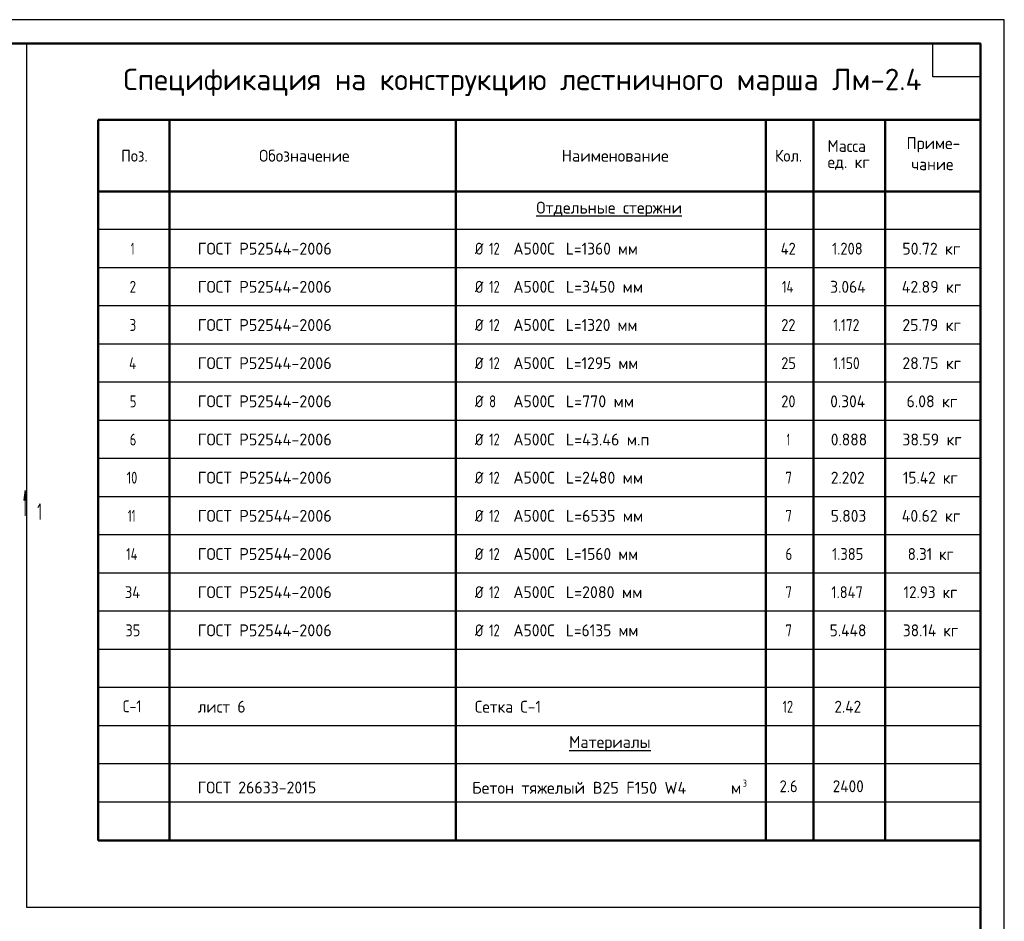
# Model space of a CAD drawing. Header units: millimetres. Extents: x 0 to 21000, y 0 to 14850.
# Tile 9 of 9: x 10678 to 21000, y 5402 to 14850. Entities that reach past the tile are written whole.
import ezdxf

# ---------------------------------------------------------------- set-up
doc = ezdxf.new("R2010")
doc.units = ezdxf.units.MM
doc.layers.add('Standard', color=7, linetype='Continuous', lineweight=25)
doc.layers.add('Общий01', color=7, linetype='Continuous', lineweight=13)
doc.styles.add('ISOCPEUR', font='txt')

msp = doc.modelspace()

# ---------------------------------------------------------------- hatches: boundary and pattern name
at = {"layer": 'Общий01', "linetype": 'Continuous', "lineweight": 13, "transparency": 33554687}
msp.add_hatch(color=7, dxfattribs=at).paths.add_polyline_path([(10721, 9815), (10736, 9920), (10751, 9815)], flags=16)

# ---------------------------------------------------------------- linework, layer by layer
at = {"layer": 'Standard', "color": 7, "linetype": 'Continuous', "lineweight": 50, "transparency": 33554687}
for p, q in [((20750, 13800), (11500, 13800)), ((11500, 13800), (11500, 13050)), ((12250, 13800), (12250, 13050)), ((15250, 13800), (15250, 13050)), ((18500, 13800), (18500, 13050)), ((19000, 13800), (19000, 13050)), ((19750, 13800), (19750, 13050)), ((20750, 13800), (20750, 13050)), ((20750, 13800), (20750, 13050)), ((20750, 13550), (20750, 11600)), ((20750, 13050), (11500, 13050)), ((11500, 13050), (11500, 6250)), ((12250, 13050), (12250, 6250)), ((15250, 13050), (15250, 6250)), ((18500, 13050), (18500, 6250)), ((19000, 13050), (19000, 6250)), ((19750, 13050), (19750, 6250)), ((20750, 13050), (20750, 6250)), ((20750, 6250), (11500, 6250))]:
    msp.add_line(p, q, dxfattribs=at)
at = {"layer": 'Standard', "color": 7, "linetype": 'Continuous', "lineweight": 35, "transparency": 33554687}
for p, q in [((20750, 13800), (20750, 10250)), ((20750, 13600), (20750, 10050))]:
    msp.add_line(p, q, dxfattribs=at)
at = {"layer": 'Standard', "color": 7, "linetype": 'Continuous', "lineweight": -3, "transparency": 33554687}
for p, q in [((20750, 12650), (11500, 12650)), ((20750, 12250), (11500, 12250)), ((20750, 11850), (11500, 11850)), ((20750, 11450), (11500, 11450)), ((20750, 11050), (11500, 11050)), ((20750, 10650), (11500, 10650)), ((20750, 10250), (11500, 10250)), ((20750, 9850), (11500, 9850)), ((20750, 9450), (11500, 9450)), ((20750, 9050), (11500, 9050)), ((20750, 8650), (11500, 8650)), ((20750, 8250), (11500, 8250)), ((20750, 7850), (11500, 7850)), ((20750, 7450), (11500, 7450)), ((20750, 7050), (11500, 7050)), ((20750, 6650), (11500, 6650))]:
    msp.add_line(p, q, dxfattribs=at)
at = {"layer": 'Standard', "color": 7, "linetype": 'Continuous', "lineweight": 25, "transparency": 33554687}
for points in [[(0, 0), (21000, 0), (21000, 14850), (0, 14850), (0, 0)], [(20750, 14600), (20750, 14250), (20250, 14250), (20250, 14600), (20750, 14600)]]:
    msp.add_lwpolyline(points, close=True, dxfattribs=at)
at = {"layer": 'Standard', "color": 7, "linetype": 'Continuous', "lineweight": 13, "transparency": 33554687}
msp.add_lwpolyline([(21000, 14850), (0, 14850), (0, 0), (21000, 0), (21000, 14850)], dxfattribs=at)
at = {"layer": 'Standard', "color": 7, "linetype": 'Continuous', "lineweight": 50, "transparency": 33554687}
msp.add_lwpolyline([(1000, 14600), (20750, 14600), (20750, 250), (1000, 250), (1000, 14600)], close=True, dxfattribs=at)
at = {"layer": 'Standard', "color": 7, "linetype": 'Continuous', "lineweight": 25, "transparency": 33554687}
msp.add_lwpolyline([(20750, 14600), (10750, 14600), (10750, 5550), (20750, 5550), (20750, 14600)], dxfattribs=at)
at = {"layer": 'Общий01', "color": 7, "linetype": 'Continuous', "lineweight": 13, "transparency": 33554687}
for p, q in [((10721, 9815), (10736, 9920)), ((10736, 9920), (10736, 9650)), ((10736, 9920), (10736, 9920)), ((10736, 9920), (10736, 9920)), ((10736, 9920), (10736, 9920)), ((10736, 9920), (10751, 9815)), ((10751, 9815), (10721, 9815)), ((10736, 9815), (10736, 9807))]:
    msp.add_line(p, q, dxfattribs=at)

# ---------------------------------------------------------------- texts
at = {"layer": 'Standard', "color": 7, "linetype": 'Continuous', "lineweight": 50, "transparency": 33554687, "insert": (11766, 14050), "char_height": 225, "width": 8511.15, "attachment_point": 7, "style": 'ISOCPEUR'}
msp.add_mtext('\\W0.99;Спецификация на конструкцию лестничного марша Лм-2.4', dxfattribs=at)
at = {"layer": 'Standard', "color": 7, "linetype": 'Continuous', "lineweight": 25, "transparency": 33554687, "attachment_point": 7, "style": 'ISOCPEUR'}
for s, insert, char_height, width in [('\\W0.95;Масса', (19147, 13464), 125, 521.72), ('\\W0.96;Приме-', (19975, 13460), 125, 609.37), ('\\W0.92;Поз.', (11742, 13362), 125, 363.74), ('\\W0.97;Обозначение', (13188, 13362), 125, 1041.42), ('\\W0.98;Наименование', (16359, 13362), 125, 1160.33), ('\\W0.93;Кол.', (18595, 13362), 125, 370.1), ('\\W0.95;ед. кг', (19147, 13276), 125, 521.46), ('\\W0.95;чание', (20025, 13273), 125, 508.84), ('\\W0.98;{\\LОтдельные стержни}', (16094, 12784), 125, 1623.17), ('\\W0.56;1', (11844, 12388), 125, 97.22), ('\\W0.98;ГОСТ Р52544-2006', (12545, 12388), 125, 1510.5), ('\\W0.83;Ø', (15450, 12388), 125, 177.08), ('\\W0.75;12', (15599, 12388), 125, 196.78), ('\\W0.95;А500С', (15853, 12388), 125, 521.46), ('\\W0.94;L=1360 мм', (16404, 12388), 125, 833.26), ('\\W0.88;42', (18656, 12388), 125, 242.49), ('\\W0.88;1.208', (19194, 12388), 125, 417.13), ('\\W0.96;50.72 кг', (19931, 12388), 125, 697.16), ('\\W0.78;2', (11831, 11988), 125, 136), ('\\W0.98;ГОСТ Р52544-2006', (12545, 11988), 125, 1510.5), ('\\W0.83;Ø', (15450, 11988), 125, 177.08), ('\\W0.75;12', (15599, 11988), 125, 196.78), ('\\W0.95;А500С', (15853, 11988), 125, 521.46), ('\\W0.97;L=3450 мм', (16404, 11988), 125, 872.63), ('\\W0.76;14', (18669, 11988), 125, 210.24), ('\\W0.94;3.064', (19175, 11988), 125, 458.48), ('\\W0.96;42.89 кг', (19925, 11988), 125, 709.73), ('\\W0.78;3', (11831, 11588), 125, 136), ('\\W0.98;ГОСТ Р52544-2006', (12545, 11588), 125, 1510.5), ('\\W0.83;Ø', (15450, 11588), 125, 177.08), ('\\W0.75;12', (15599, 11588), 125, 196.78), ('\\W0.95;А500С', (15853, 11588), 125, 521.46), ('\\W0.94;L=1320 мм', (16404, 11588), 125, 833.26), ('\\W0.87;22', (18662, 11588), 125, 229.5), ('\\W0.82;1.172', (19206, 11588), 125, 388.43), ('\\W0.96;25.79 кг', (19931, 11588), 125, 697.16), ('\\W0.80;4', (11825, 11188), 125, 149.93), ('\\W0.98;ГОСТ Р52544-2006', (12545, 11188), 125, 1510.5), ('\\W0.83;Ø', (15450, 11188), 125, 177.08), ('\\W0.75;12', (15599, 11188), 125, 196.78), ('\\W0.95;А500С', (15853, 11188), 125, 521.46), ('\\W0.94;L=1295 мм', (16404, 11188), 125, 833.26), ('\\W0.87;25', (18662, 11188), 125, 229.5), ('\\W0.82;1.150', (19206, 11188), 125, 388.43), ('\\W0.96;28.75 кг', (19931, 11188), 125, 697.16), ('\\W0.78;5', (11831, 10788), 125, 136), ('\\W0.98;ГОСТ Р52544-2006', (12545, 10788), 125, 1510.5), ('\\W0.83;Ø', (15450, 10788), 125, 177.08), ('\\W0.78;8', (15599, 10788), 125, 136), ('\\W0.95;А500С', (15853, 10788), 125, 521.46), ('\\W0.97;L=770 мм', (16404, 10788), 125, 772.42), ('\\W0.87;20', (18662, 10788), 125, 229.5), ('\\W0.94;0.304', (19175, 10788), 125, 458.48), ('\\W0.96;6.08 кг', (19975, 10788), 125, 609.37), ('\\W0.78;6', (11831, 10388), 125, 136), ('\\W0.98;ГОСТ Р52544-2006', (12545, 10388), 125, 1510.5), ('\\W0.83;Ø', (15450, 10388), 125, 177.08), ('\\W0.75;12', (15599, 10388), 125, 196.78), ('\\W0.95;А500С', (15853, 10388), 125, 521.46), ('\\W0.97;L=43.46 м.п', (16404, 10388), 125, 947.69), ('\\W0.56;1', (18719, 10388), 125, 97.23), ('\\W0.94;0.888', (19181, 10388), 125, 445.84), ('\\W0.96;38.59 кг', (19931, 10388), 125, 697.16), ('\\W0.83;Ø', (15450, 9988), 125, 177.08), ('\\W0.75;10', (11800, 9988), 125, 196.79), ('\\W0.98;ГОСТ Р52544-2006', (12545, 9988), 125, 1510.5), ('\\W0.75;12', (15599, 9988), 125, 196.78), ('\\W0.95;А500С', (15853, 9988), 125, 521.46), ('\\W0.97;L=2480 мм', (16404, 9988), 125, 872.63), ('\\W0.78;7', (18706, 9988), 125, 136), ('\\W0.94;2.202', (19181, 9988), 125, 445.84), ('\\W0.93;15.42 кг', (19937, 9988), 125, 682.49), ('\\W0.63;11', (11812, 9588), 125, 164.07), ('\\W0.98;ГОСТ Р52544-2006', (12545, 9588), 125, 1510.5), ('\\W0.83;Ø', (15450, 9588), 125, 177.08), ('\\W0.75;12', (15599, 9588), 125, 196.78), ('\\W0.95;А500С', (15853, 9588), 125, 521.46), ('\\W0.97;L=6535 мм', (16404, 9588), 125, 860.08), ('\\W0.78;7', (18706, 9588), 125, 136), ('\\W0.94;5.803', (19181, 9588), 125, 445.84), ('\\W0.96;40.62 кг', (19925, 9588), 125, 709.73), ('\\W0.76;14', (11794, 9188), 125, 210.23), ('\\W0.98;ГОСТ Р52544-2006', (12545, 9188), 125, 1510.5), ('\\W0.83;Ø', (15450, 9188), 125, 177.08), ('\\W0.75;12', (15599, 9188), 125, 196.78), ('\\W0.95;А500С', (15853, 9188), 125, 521.46), ('\\W0.94;L=1560 мм', (16404, 9188), 125, 833.26), ('\\W0.78;6', (18706, 9188), 125, 136), ('\\W0.88;1.385', (19194, 9188), 125, 417.13), ('\\W0.91;8.31 кг', (19987, 9188), 125, 581.73), ('\\W0.88;34', (11781, 8788), 125, 242.49), ('\\W0.98;ГОСТ Р52544-2006', (12545, 8788), 125, 1510.5), ('\\W0.83;Ø', (15450, 8788), 125, 177.08), ('\\W0.75;12', (15599, 8788), 125, 196.78), ('\\W0.95;А500С', (15853, 8788), 125, 521.46), ('\\W0.97;L=2080 мм', (16404, 8788), 125, 860.08), ('\\W0.78;7', (18706, 8788), 125, 136), ('\\W0.88;1.847', (19187, 8788), 125, 429.88), ('\\W0.92;12.93 кг', (19944, 8788), 125, 669.88), ('\\W0.87;35', (11787, 8388), 125, 229.5), ('\\W0.98;ГОСТ Р52544-2006', (12545, 8388), 125, 1510.5), ('\\W0.83;Ø', (15450, 8388), 125, 177.08), ('\\W0.75;12', (15599, 8388), 125, 196.78), ('\\W0.95;А500С', (15853, 8388), 125, 521.46), ('\\W0.94;L=6135 мм', (16404, 8388), 125, 833.26), ('\\W0.78;7', (18706, 8388), 125, 136), ('\\W0.94;5.448', (19169, 8388), 125, 471.11), ('\\W0.93;38.14 кг', (19937, 8388), 125, 682.49), ('\\W0.83;C-1', (11756, 7592), 125, 288.96), ('\\W0.95;лист 6', (12545, 7588), 125, 584.46), ('\\W0.94;Сетка С-1', (15450, 7588), 125, 845.85), ('\\W0.75;12', (18675, 7588), 125, 196.78), ('\\W0.93;2.42', (19219, 7588), 125, 370.1), ('\\W0.97;{\\LМатериалы}', (16437, 7184), 125, 935.27), ('\\W0.96;ГОСТ 26633-2015', (12544, 6741), 125, 1359.31), ('\\W0.98;Бетон тяжелый В25 F150 W4      м', (15421, 6738), 125, 2897.9), ('\\W0.78;3', (18258, 6811), 75, 81.6), ('\\W0.89;2.6', (18644, 6754), 125, 268.19), ('\\W0.93;2400', (19201, 6754), 125, 420.67)]:
    msp.add_mtext(s, dxfattribs=dict(at, insert=insert, char_height=char_height, width=width))
at = {"layer": 'Общий01', "color": 7, "linetype": 'Continuous', "lineweight": 35, "transparency": 33554687, "insert": (10862, 9607), "char_height": 175, "width": 136.11, "attachment_point": 7, "style": 'ISOCPEUR'}
msp.add_mtext('\\W0.56;1', dxfattribs=at)

doc.saveas('drawing.dxf')
